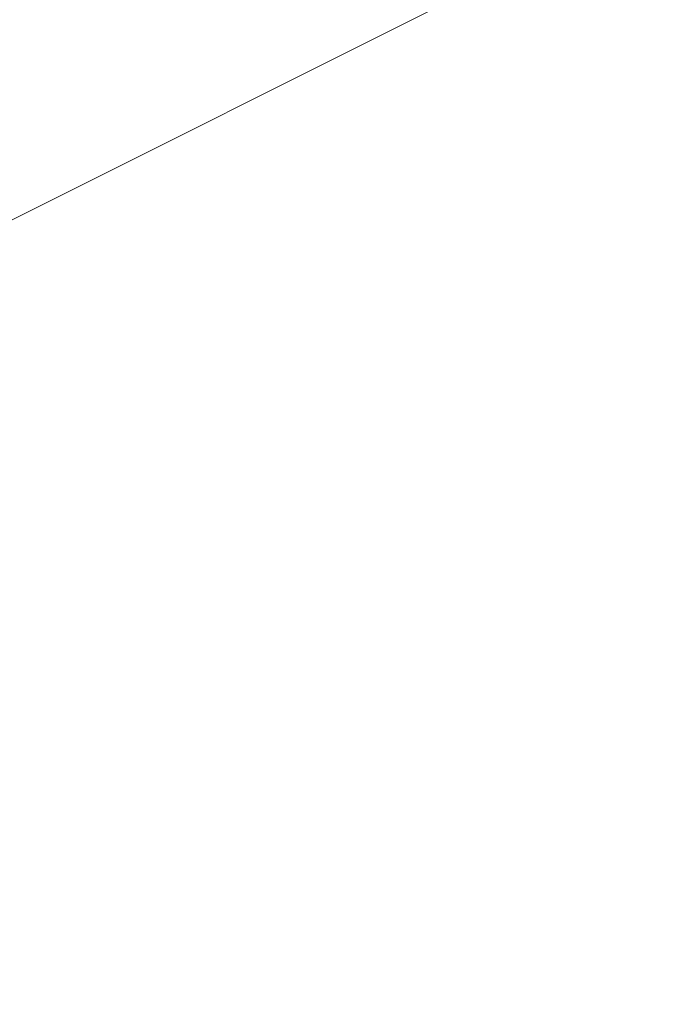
# Model space of a CAD drawing. Header units: metres. Extents: x 163628 to 168255, y 402691 to 405367.
# Tile 251 of 256: x 165505.6086 to 165505.7015, y 403937.7909 to 403937.9296. Entities that reach past the tile are written whole.
import ezdxf
from ezdxf import colors
from ezdxf.entities.mleader import LeaderData, LeaderLine
from ezdxf.math import Vec2, Vec3

# ---------------------------------------------------------------- set-up
doc = ezdxf.new("R2010")
doc.units = ezdxf.units.M
doc.layers.add('X-CA190022.004-UO-BBM_bebording bebakening markering_v0.1$0$X-XX-AL-T25', color=7, linetype='Continuous', lineweight=25)
doc.layers.add('X-CA190022.004-UO-KAD_Percelen$0$B-WE-KG-GRENS_PERCEEL-GV', color=150, linetype='Continuous', lineweight=9)
doc.styles.add('X-CA190022.004-UO-BBM_bebording bebakening markering_v0.1$0$NLCS-ISO-M200-T25', font='NLCS-ISO.ttf', dxfattribs={"height": 0.5})

# ---------------------------------------------------------------- blocks, each defined once
blk = doc.blocks.new('X-CA190022.004-UO-BBM_bebording bebakening markering_v0.1$0$_Dot')
at = {"color": 0, "linetype": 'ByBlock', "const_width": 0.5}
blk.add_lwpolyline([(-0.25, 0, 1), (0.25, 0, 1)], format="xyb", close=True, dxfattribs=at)

msp = doc.modelspace()

# ---------------------------------------------------------------- linework, layer by layer
at = {"layer": 'X-CA190022.004-UO-KAD_Percelen$0$B-WE-KG-GRENS_PERCEEL-GV', "flags": 128}
msp.add_lwpolyline([(165177.83, 403840.55), (165196.7, 403790), (165276.2, 403826.7), (165276.248, 403824.924), (165276.3, 403823), (165372.327, 403871.117), (165507.8, 403939), (165504.3, 403942.15), (165497.079, 403937.449), (165489.46, 403932.49), (165323.1, 403852.205), (165220.21, 403802.55), (165215.14, 403802.41), (165211.94, 403806.63), (165196.73, 403847.93), (165189.77, 403851.96)], dxfattribs=at)
msp.add_lwpolyline([(165513.006, 403935.006), (165507.8, 403939), (165372.327, 403871.117), (165504.764, 403934.187), (165505.996, 403931.629)], close=True, dxfattribs=at)

# ---------------------------------------------------------------- next in the draw order: leaders
at = {"layer": 'X-CA190022.004-UO-BBM_bebording bebakening markering_v0.1$0$X-XX-AL-T25'}
ml = msp.add_multileader_mtext('Standard', dxfattribs=at)
ml.set_content('', color=256, style='X-CA190022.004-UO-BBM_bebording bebakening markering_v0.1$0$NLCS-ISO-M200-T25')
ml.set_leader_properties(color=256, linetype='ByLayer', lineweight=-1)
ml.set_arrow_properties(name='X-CA190022.004-UO-BBM_bebording bebakening markering_v0.1$0$_Dot')
ml.build(insert=Vec2(0, 0))
ml.multileader.update_dxf_attribs({"text_attachment_direction": 1, "text_left_attachment_type": 5, "text_right_attachment_type": 5, "dogleg_length": 0.5, "arrow_head_size": 0.2})
ctx = ml.context
ctx.base_point, ctx.char_height, ctx.arrow_head_size, ctx.landing_gap_size, ctx.plane_origin, ctx.plane_x_axis, ctx.plane_y_axis = Vec3(165503.76495, 403938.99981), 0.5, 0.2, 0.18, Vec3(165515.09428, 403936.7327), Vec3(0.999435, -0.033619), Vec3(0.033619, 0.999435)
ctx.left_attachment, ctx.right_attachment = 5, 5
notes = []
notes.append((ctx, [(0, (1, 1, 0), (165503.76495, 403938.99981), (0.999435, -0.033619), 0, [(0, [(165508.367, 403935.845)], 0, [])])]))
ctx.mtext.insert, ctx.mtext.text_direction, ctx.mtext.rotation, ctx.mtext.flow_direction = Vec3(165503.78781, 403939.67943), Vec3(0.999435, -0.033619), 6.24956, 5
ctx.mtext.has_bg_fill, ctx.mtext.bg_color, ctx.mtext.bg_scale_factor, ctx.mtext.bg_transparency, ctx.mtext.use_window_bg_color = 1, -1027028792, 1.5, 0, 1
for ctx, leaders in notes:
    for number, flags, end, landing, length, lines in leaders:
        leader = LeaderData()
        leader.index, (leader.has_last_leader_line, leader.has_dogleg_vector, leader.attachment_direction) = number, flags
        leader.last_leader_point, leader.dogleg_vector, leader.dogleg_length = Vec3(end), Vec3(landing), length
        for number, points, colour, breaks in lines:
            line = LeaderLine()
            line.index, line.vertices, line.color, line.breaks = number, Vec3.list(points), colors.encode_raw_color(colour), breaks
            leader.lines.append(line)
        ctx.leaders.append(leader)

doc.saveas('drawing.dxf')
